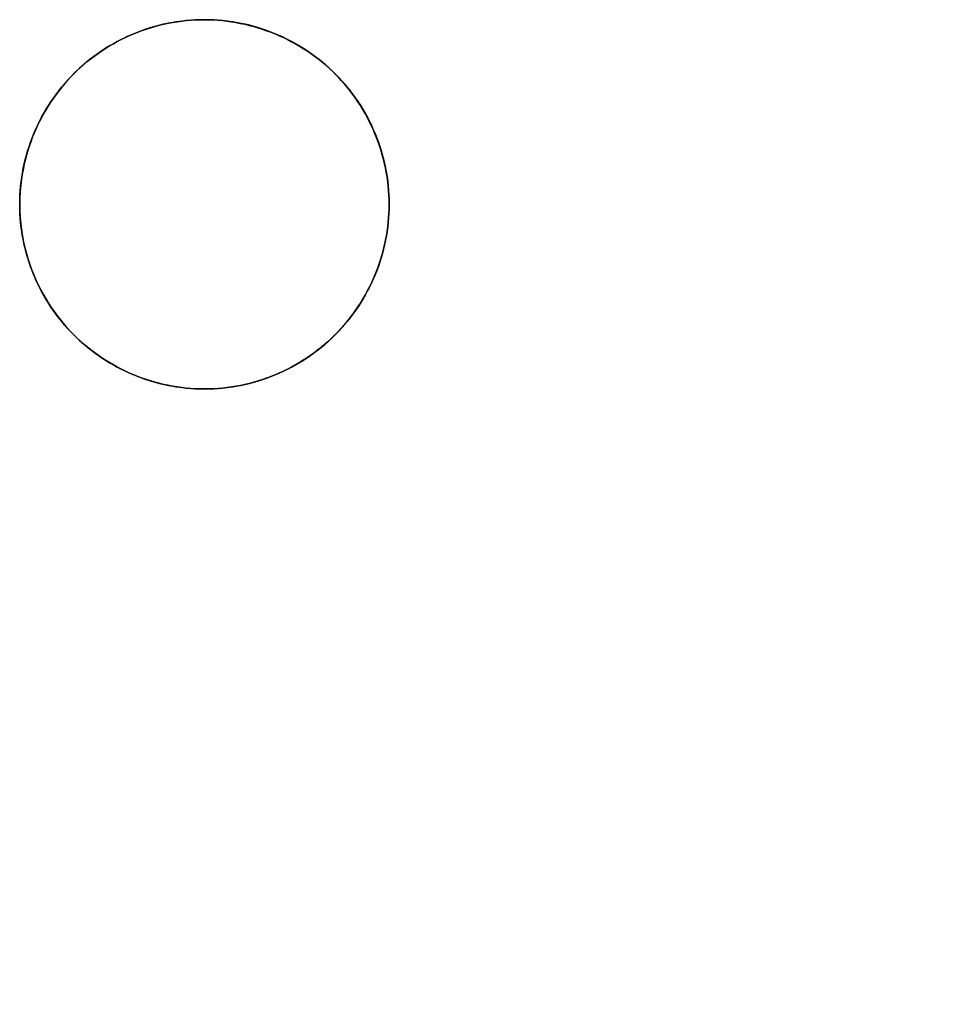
# Model space of a CAD drawing. Header units: millimetres. Extents: x -88 to 88, y -12 to 103.
# Tile 92 of 256: x -78.75 to -75, y 34.45 to 38.45. Entities that reach past the tile are written whole.
import ezdxf

# ---------------------------------------------------------------- set-up
doc = ezdxf.new("R2010")
doc.units = ezdxf.units.MM
doc.layers.add('TOP', color=7, linetype='Continuous', true_color=0xc80000)

msp = doc.modelspace()

# ---------------------------------------------------------------- linework, layer by layer
at = {"layer": 'TOP', "color": 254, "true_color": 0xcad1ee}
for points in [[(-77.25, 37.7), (-77.2504, 37.7259), (-77.2518, 37.7517), (-77.254, 37.7775), (-77.2571, 37.8032), (-77.2611, 37.8288), (-77.266, 37.8542), (-77.2718, 37.8795), (-77.2784, 37.9045), (-77.2859, 37.9293), (-77.2943, 37.9538), (-77.3034, 37.978), (-77.3134, 38.0019), (-77.3243, 38.0254), (-77.3359, 38.0485), (-77.3483, 38.0713), (-77.3615, 38.0935), (-77.3755, 38.1153), (-77.3902, 38.1366), (-77.4056, 38.1574), (-77.4218, 38.1777), (-77.4386, 38.1973), (-77.4561, 38.2164), (-77.4743, 38.2349), (-77.493, 38.2527), (-77.5124, 38.2699), (-77.5324, 38.2864), (-77.5529, 38.3022), (-77.574, 38.3172), (-77.5955, 38.3316), (-77.6176, 38.3452), (-77.64, 38.358), (-77.663, 38.37), (-77.6863, 38.3812), (-77.71, 38.3917), (-77.734, 38.4013), (-77.7584, 38.41), (-77.7831, 38.4179), (-77.808, 38.425), (-77.8331, 38.4312), (-77.8584, 38.4365), (-77.884, 38.441), (-77.9096, 38.4445), (-77.9353, 38.4472), (-77.9612, 38.449), (-77.9871, 38.4499), (-78.0129, 38.4499), (-78.0388, 38.449), (-78.0647, 38.4472), (-78.0904, 38.4445), (-78.116, 38.441), (-78.1416, 38.4365), (-78.1669, 38.4312), (-78.192, 38.425), (-78.2169, 38.4179), (-78.2416, 38.41), (-78.266, 38.4013), (-78.29, 38.3917), (-78.3137, 38.3812), (-78.337, 38.37), (-78.36, 38.358), (-78.3824, 38.3452), (-78.4045, 38.3316), (-78.426, 38.3172), (-78.4471, 38.3022), (-78.4676, 38.2864), (-78.4876, 38.2699), (-78.507, 38.2527), (-78.5257, 38.2349), (-78.5439, 38.2164), (-78.5614, 38.1973), (-78.5782, 38.1777), (-78.5944, 38.1574), (-78.6098, 38.1366), (-78.6245, 38.1153), (-78.6385, 38.0935), (-78.6517, 38.0713), (-78.6641, 38.0485), (-78.6757, 38.0254), (-78.6866, 38.0019), (-78.6966, 37.978), (-78.7057, 37.9538), (-78.7141, 37.9293), (-78.7216, 37.9045), (-78.7282, 37.8795), (-78.734, 37.8542), (-78.7389, 37.8288), (-78.7429, 37.8032), (-78.746, 37.7775), (-78.7482, 37.7517), (-78.7496, 37.7259), (-78.75, 37.7)], [(-78.75, 37.7), (-78.7496, 37.6741), (-78.7482, 37.6483), (-78.746, 37.6225), (-78.7429, 37.5968), (-78.7389, 37.5712), (-78.734, 37.5458), (-78.7282, 37.5205), (-78.7216, 37.4955), (-78.7141, 37.4707), (-78.7057, 37.4462), (-78.6966, 37.422), (-78.6866, 37.3981), (-78.6757, 37.3746), (-78.6641, 37.3515), (-78.6517, 37.3287), (-78.6385, 37.3065), (-78.6245, 37.2847), (-78.6098, 37.2634), (-78.5944, 37.2426), (-78.5782, 37.2223), (-78.5614, 37.2027), (-78.5439, 37.1836), (-78.5257, 37.1651), (-78.507, 37.1473), (-78.4876, 37.1301), (-78.4676, 37.1136), (-78.4471, 37.0978), (-78.426, 37.0828), (-78.4045, 37.0684), (-78.3824, 37.0548), (-78.36, 37.042), (-78.337, 37.03), (-78.3137, 37.0188), (-78.29, 37.0083), (-78.266, 36.9987), (-78.2416, 36.99), (-78.2169, 36.9821), (-78.192, 36.975), (-78.1669, 36.9688), (-78.1416, 36.9635), (-78.116, 36.959), (-78.0904, 36.9555), (-78.0647, 36.9528), (-78.0388, 36.951), (-78.0129, 36.9501), (-77.9871, 36.9501), (-77.9612, 36.951), (-77.9353, 36.9528), (-77.9096, 36.9555), (-77.884, 36.959), (-77.8584, 36.9635), (-77.8331, 36.9688), (-77.808, 36.975), (-77.7831, 36.9821), (-77.7584, 36.99), (-77.734, 36.9987), (-77.71, 37.0083), (-77.6863, 37.0188), (-77.663, 37.03), (-77.64, 37.042), (-77.6176, 37.0548), (-77.5955, 37.0684), (-77.574, 37.0828), (-77.5529, 37.0978), (-77.5324, 37.1136), (-77.5124, 37.1301), (-77.493, 37.1473), (-77.4743, 37.1651), (-77.4561, 37.1836), (-77.4386, 37.2027), (-77.4218, 37.2223), (-77.4056, 37.2426), (-77.3902, 37.2634), (-77.3755, 37.2847), (-77.3615, 37.3065), (-77.3483, 37.3287), (-77.3359, 37.3515), (-77.3243, 37.3746), (-77.3134, 37.3981), (-77.3034, 37.422), (-77.2943, 37.4462), (-77.2859, 37.4707), (-77.2784, 37.4955), (-77.2718, 37.5205), (-77.266, 37.5458), (-77.2611, 37.5712), (-77.2571, 37.5968), (-77.254, 37.6225), (-77.2518, 37.6483), (-77.2504, 37.6741), (-77.25, 37.7)]]:
    msp.add_lwpolyline(points, dxfattribs=at)
at = {"layer": 'TOP', "color": 254, "true_color": 0xcad1ee, "extrusion": (1, 0, 0)}
for points in [[(38.45, 13.0233), (36.95, 12.97)], [(38.45, 13.0234), (38.45, 13.3239)], [(36.95, 12.9701), (36.95, 13.2706)], [(34.45, 12.9994), (34.45, 13.2998)]]:
    msp.add_lwpolyline(points, dxfattribs=at)
at = {"layer": 'TOP', "color": 254, "true_color": 0xcad1ee, "extrusion": (-1.82246e-17, 1, 3.99875e-09)}
msp.add_lwpolyline([(78.75, 13.267), (78.75, 12.9666)], dxfattribs=at)
at = {"layer": 'TOP', "color": 254, "true_color": 0xcad1ee, "extrusion": (-9.45654e-07, 1, -3.79383e-08)}
msp.add_lwpolyline([(78.75, 12.9665), (77.25, 13.0267)], dxfattribs=at)
at = {"layer": 'TOP', "color": 254, "true_color": 0xcad1ee, "extrusion": (-3.29549e-17, 1, 5.42877e-09)}
msp.add_lwpolyline([(77.25, 13.0267), (77.25, 13.3272)], dxfattribs=at)
at = {"layer": 'TOP', "color": 254, "true_color": 0xcad1ee}
for points in [[(-77.25, 37.7, 13.0267), (-77.2502, 37.719, 13.0274), (-77.251, 37.7378, 13.028), (-77.2521, 37.7566, 13.0287), (-77.2538, 37.7752, 13.0293), (-77.2559, 37.7937, 13.0298), (-77.2584, 37.8121, 13.0304), (-77.2614, 37.8304, 13.0309), (-77.2648, 37.8485, 13.0314), (-77.2687, 37.8664, 13.0319), (-77.273, 37.8842, 13.0324), (-77.2777, 37.9018, 13.0328), (-77.2828, 37.9192, 13.0332), (-77.2883, 37.9365, 13.0336), (-77.2942, 37.9536, 13.034), (-77.3004, 37.9704, 13.0343), (-77.3071, 37.9871, 13.0347), (-77.3145, 38.0042, 13.035), (-77.3222, 38.0211, 13.0353), (-77.3304, 38.0378, 13.0355), (-77.3389, 38.0542, 13.0358), (-77.3478, 38.0704, 13.036), (-77.3572, 38.0863, 13.0362), (-77.3668, 38.102, 13.0364), (-77.3769, 38.1174, 13.0365), (-77.3873, 38.1325, 13.0366), (-77.398, 38.1474, 13.0367), (-77.4091, 38.162, 13.0368), (-77.4206, 38.1762, 13.0369), (-77.4324, 38.1902, 13.0369), (-77.4445, 38.2039, 13.0369), (-77.457, 38.2173, 13.0369), (-77.4697, 38.2304, 13.0368), (-77.4828, 38.2431, 13.0368), (-77.4962, 38.2556, 13.0367), (-77.5099, 38.2677, 13.0366), (-77.5239, 38.2795, 13.0364), (-77.5381, 38.2909, 13.0363), (-77.5527, 38.302, 13.0361), (-77.5676, 38.3128, 13.0359), (-77.5827, 38.3232, 13.0356), (-77.5981, 38.3332, 13.0354), (-77.6138, 38.3429, 13.0351), (-77.6297, 38.3522, 13.0348), (-77.6459, 38.3611, 13.0344), (-77.6623, 38.3697, 13.0341), (-77.679, 38.3778, 13.0337), (-77.6959, 38.3856, 13.0333), (-77.713, 38.3929, 13.0329), (-77.7297, 38.3996, 13.0325), (-77.7465, 38.4059, 13.032), (-77.7636, 38.4118, 13.0315), (-77.7809, 38.4173, 13.031), (-77.7983, 38.4224, 13.0305), (-77.816, 38.4271, 13.03), (-77.8338, 38.4313, 13.0294), (-77.8517, 38.4352, 13.0288), (-77.8698, 38.4386, 13.0282), (-77.8881, 38.4416, 13.0276), (-77.9065, 38.4441, 13.027), (-77.925, 38.4462, 13.0263), (-77.9436, 38.4479, 13.0256), (-77.9624, 38.4491, 13.0249), (-77.9813, 38.4498, 13.0242), (-78.0003, 38.45, 13.0234), (-78.0187, 38.4498, 13.0227), (-78.0371, 38.4491, 13.0219), (-78.0554, 38.4479, 13.0211), (-78.0738, 38.4463, 13.0203), (-78.0921, 38.4443, 13.0195), (-78.1103, 38.4418, 13.0187), (-78.1285, 38.4389, 13.0179), (-78.1466, 38.4355, 13.017), (-78.1646, 38.4317, 13.0162), (-78.1825, 38.4274, 13.0153), (-78.2003, 38.4227, 13.0144), (-78.218, 38.4176, 13.0135), (-78.2355, 38.412, 13.0126), (-78.2529, 38.4061, 13.0117), (-78.2702, 38.3997, 13.0108), (-78.2872, 38.3928, 13.0098), (-78.3041, 38.3856, 13.0089), (-78.3209, 38.3779, 13.008), (-78.3374, 38.3698, 13.007), (-78.3537, 38.3613, 13.0061), (-78.3698, 38.3524, 13.0051), (-78.3857, 38.3432, 13.0041), (-78.4014, 38.3335, 13.0031), (-78.4168, 38.3235, 13.0022), (-78.432, 38.313, 13.0012), (-78.4469, 38.3023, 13.0002), (-78.4615, 38.2911, 12.9992), (-78.4759, 38.2796, 12.9982), (-78.49, 38.2678, 12.9972), (-78.5038, 38.2556, 12.9963), (-78.5173, 38.2431, 12.9953), (-78.5304, 38.2302, 12.9943), (-78.5433, 38.2171, 12.9933), (-78.5558, 38.2036, 12.9923), (-78.568, 38.1898, 12.9913), (-78.5798, 38.1757, 12.9903), (-78.5913, 38.1613, 12.9894), (-78.6024, 38.1467, 12.9884), (-78.6132, 38.1318, 12.9874), (-78.6236, 38.1166, 12.9865), (-78.6336, 38.1012, 12.9855), (-78.6433, 38.0855, 12.9846), (-78.6526, 38.0696, 12.9836), (-78.6614, 38.0535, 12.9827), (-78.6699, 38.0372, 12.9818), (-78.678, 38.0206, 12.9809), (-78.6857, 38.0039, 12.98), (-78.6929, 37.987, 12.9791), (-78.6998, 37.9699, 12.9782), (-78.7062, 37.9526, 12.9773), (-78.7121, 37.9352, 12.9765), (-78.7177, 37.9177, 12.9756), (-78.7228, 37.9, 12.9748), (-78.7275, 37.8822, 12.974), (-78.7317, 37.8643, 12.9731), (-78.7355, 37.8463, 12.9723), (-78.7389, 37.8282, 12.9716), (-78.7418, 37.81, 12.9708), (-78.7443, 37.7918, 12.9701), (-78.7464, 37.7735, 12.9693), (-78.748, 37.7552, 12.9686), (-78.7491, 37.7368, 12.9679), (-78.7498, 37.7184, 12.9672), (-78.75, 37.7, 12.9666)], [(-78.75, 37.7, 13.267), (-78.7498, 37.7184, 13.2677), (-78.7491, 37.7368, 13.2683), (-78.748, 37.7552, 13.269), (-78.7464, 37.7735, 13.2698), (-78.7443, 37.7918, 13.2705), (-78.7418, 37.81, 13.2712), (-78.7389, 37.8282, 13.272), (-78.7355, 37.8463, 13.2728), (-78.7317, 37.8643, 13.2736), (-78.7275, 37.8822, 13.2744), (-78.7228, 37.9, 13.2752), (-78.7177, 37.9177, 13.276), (-78.7121, 37.9352, 13.2769), (-78.7062, 37.9526, 13.2778), (-78.6998, 37.9699, 13.2786), (-78.6929, 37.987, 13.2795), (-78.6857, 38.0039, 13.2804), (-78.678, 38.0206, 13.2813), (-78.6699, 38.0372, 13.2822), (-78.6614, 38.0535, 13.2831), (-78.6526, 38.0696, 13.2841), (-78.6433, 38.0855, 13.285), (-78.6336, 38.1012, 13.286), (-78.6236, 38.1166, 13.2869), (-78.6132, 38.1318, 13.2879), (-78.6024, 38.1467, 13.2888), (-78.5913, 38.1614, 13.2898), (-78.5798, 38.1757, 13.2908), (-78.5679, 38.1898, 13.2918), (-78.5558, 38.2036, 13.2927), (-78.5432, 38.2171, 13.2937), (-78.5304, 38.2303, 13.2947), (-78.5172, 38.2431, 13.2957), (-78.5037, 38.2556, 13.2967), (-78.49, 38.2678, 13.2977), (-78.4759, 38.2797, 13.2987), (-78.4615, 38.2911, 13.2997), (-78.4469, 38.3023, 13.3006), (-78.432, 38.3131, 13.3016), (-78.4168, 38.3235, 13.3026), (-78.4014, 38.3335, 13.3036), (-78.3857, 38.3432, 13.3046), (-78.3698, 38.3524, 13.3055), (-78.3537, 38.3613, 13.3065), (-78.3374, 38.3698, 13.3074), (-78.3209, 38.3779, 13.3084), (-78.3041, 38.3856, 13.3093), (-78.2872, 38.3928, 13.3103), (-78.2702, 38.3997, 13.3112), (-78.2529, 38.4061, 13.3121), (-78.2355, 38.412, 13.313), (-78.218, 38.4176, 13.3139), (-78.2003, 38.4227, 13.3148), (-78.1825, 38.4274, 13.3157), (-78.1646, 38.4317, 13.3166), (-78.1466, 38.4355, 13.3175), (-78.1285, 38.4389, 13.3183), (-78.1103, 38.4418, 13.3191), (-78.0921, 38.4443, 13.32), (-78.0738, 38.4463, 13.3208), (-78.0555, 38.4479, 13.3216), (-78.0371, 38.4491, 13.3223), (-78.0187, 38.4498, 13.3231), (-78.0003, 38.45, 13.3239), (-77.9813, 38.4498, 13.3246), (-77.9625, 38.4491, 13.3253), (-77.9437, 38.4479, 13.326), (-77.9251, 38.4463, 13.3267), (-77.9066, 38.4442, 13.3274), (-77.8882, 38.4416, 13.328), (-77.8699, 38.4386, 13.3287), (-77.8518, 38.4352, 13.3293), (-77.8339, 38.4314, 13.3299), (-77.8161, 38.4271, 13.3304), (-77.7985, 38.4224, 13.3309), (-77.7811, 38.4173, 13.3315), (-77.7638, 38.4118, 13.332), (-77.7468, 38.406, 13.3324), (-77.7299, 38.3997, 13.3329), (-77.7132, 38.393, 13.3333), (-77.6961, 38.3857, 13.3337), (-77.6792, 38.3779, 13.3341), (-77.6625, 38.3698, 13.3345), (-77.6461, 38.3612, 13.3349), (-77.6299, 38.3523, 13.3352), (-77.614, 38.343, 13.3355), (-77.5983, 38.3334, 13.3358), (-77.5829, 38.3233, 13.336), (-77.5677, 38.3129, 13.3363), (-77.5529, 38.3022, 13.3365), (-77.5383, 38.2911, 13.3367), (-77.524, 38.2796, 13.3368), (-77.51, 38.2678, 13.337), (-77.4963, 38.2557, 13.3371), (-77.4829, 38.2433, 13.3372), (-77.4699, 38.2305, 13.3373), (-77.4571, 38.2175, 13.3373), (-77.4446, 38.2041, 13.3373), (-77.4325, 38.1904, 13.3373), (-77.4207, 38.1764, 13.3373), (-77.4093, 38.1621, 13.3372), (-77.3982, 38.1476, 13.3372), (-77.3874, 38.1327, 13.3371), (-77.377, 38.1176, 13.3369), (-77.3669, 38.1022, 13.3368), (-77.3573, 38.0865, 13.3366), (-77.348, 38.0706, 13.3364), (-77.339, 38.0544, 13.3362), (-77.3305, 38.038, 13.336), (-77.3223, 38.0213, 13.3357), (-77.3146, 38.0044, 13.3354), (-77.3072, 37.9873, 13.3351), (-77.3005, 37.9706, 13.3348), (-77.2942, 37.9538, 13.3344), (-77.2883, 37.9367, 13.334), (-77.2828, 37.9194, 13.3336), (-77.2777, 37.902, 13.3332), (-77.273, 37.8843, 13.3328), (-77.2687, 37.8665, 13.3323), (-77.2649, 37.8486, 13.3318), (-77.2614, 37.8305, 13.3313), (-77.2584, 37.8122, 13.3308), (-77.2559, 37.7938, 13.3303), (-77.2538, 37.7753, 13.3297), (-77.2521, 37.7566, 13.3291), (-77.251, 37.7379, 13.3285), (-77.2502, 37.719, 13.3278), (-77.25, 37.7, 13.3272)], [(-77.25, 37.7, 13.0267), (-77.2502, 37.7184, 13.0274), (-77.2509, 37.7369, 13.028), (-77.2521, 37.7553, 13.0286), (-77.2537, 37.7736, 13.0292), (-77.2558, 37.7919, 13.0298), (-77.2583, 37.8101, 13.0303), (-77.2613, 37.8283, 13.0308), (-77.2648, 37.8463, 13.0313), (-77.2686, 37.8643, 13.0318), (-77.2729, 37.8822, 13.0323), (-77.2777, 37.9, 13.0327), (-77.2828, 37.9176, 13.0332), (-77.2884, 37.9351, 13.0336), (-77.2944, 37.9525, 13.0339), (-77.3008, 37.9697, 13.0343), (-77.3077, 37.9868, 13.0346), (-77.3149, 38.0037, 13.0349), (-77.3225, 38.0204, 13.0352), (-77.3306, 38.037, 13.0355), (-77.339, 38.0533, 13.0357), (-77.3479, 38.0694, 13.036), (-77.3571, 38.0853, 13.0362), (-77.3667, 38.101, 13.0363), (-77.3767, 38.1165, 13.0365), (-77.387, 38.1317, 13.0366), (-77.3978, 38.1466, 13.0367), (-77.4088, 38.1613, 13.0368), (-77.4203, 38.1757, 13.0369), (-77.4321, 38.1898, 13.0369), (-77.4443, 38.2036, 13.0369), (-77.4568, 38.2172, 13.0369), (-77.4697, 38.2304, 13.0368), (-77.4829, 38.2432, 13.0368), (-77.4964, 38.2558, 13.0367), (-77.5103, 38.2679, 13.0366), (-77.5244, 38.2798, 13.0364), (-77.5388, 38.2912, 13.0362), (-77.5535, 38.3023, 13.0361), (-77.5684, 38.313, 13.0358), (-77.5836, 38.3234, 13.0356), (-77.5991, 38.3334, 13.0353), (-77.6147, 38.343, 13.035), (-77.6307, 38.3522, 13.0347), (-77.6468, 38.361, 13.0344), (-77.6631, 38.3694, 13.0341), (-77.6797, 38.3775, 13.0337), (-77.6964, 38.3851, 13.0333), (-77.7133, 38.3924, 13.0329), (-77.7304, 38.3992, 13.0324), (-77.7476, 38.4056, 13.032), (-77.765, 38.4116, 13.0315), (-77.7825, 38.4172, 13.031), (-77.8001, 38.4224, 13.0305), (-77.8179, 38.4271, 13.0299), (-77.8358, 38.4314, 13.0294), (-77.8538, 38.4352, 13.0288), (-77.8718, 38.4387, 13.0282), (-77.89, 38.4417, 13.0275), (-77.9082, 38.4442, 13.0269), (-77.9265, 38.4463, 13.0262), (-77.9448, 38.4479, 13.0256), (-77.9632, 38.4491, 13.0249), (-77.9816, 38.4498, 13.0242), (-78.0001, 38.45, 13.0234), (-78.0185, 38.4498, 13.0227), (-78.0369, 38.4491, 13.0219), (-78.0553, 38.448, 13.0211), (-78.0736, 38.4464, 13.0204), (-78.0919, 38.4444, 13.0195), (-78.1101, 38.4419, 13.0187), (-78.1283, 38.439, 13.0179), (-78.1463, 38.4356, 13.017), (-78.1643, 38.4318, 13.0162), (-78.1822, 38.4275, 13.0153), (-78.1999, 38.4229, 13.0144), (-78.2176, 38.4177, 13.0135), (-78.2351, 38.4122, 13.0126), (-78.2525, 38.4062, 13.0117), (-78.2698, 38.3998, 13.0108), (-78.2869, 38.3929, 13.0099), (-78.3038, 38.3857, 13.0089), (-78.3205, 38.378, 13.008), (-78.3371, 38.37, 13.007), (-78.3534, 38.3615, 13.0061), (-78.3695, 38.3526, 13.0051), (-78.3854, 38.3433, 13.0041), (-78.4011, 38.3337, 13.0032), (-78.4165, 38.3236, 13.0022), (-78.4317, 38.3132, 13.0012), (-78.4466, 38.3024, 13.0002), (-78.4613, 38.2913, 12.9992), (-78.4757, 38.2798, 12.9982), (-78.4898, 38.268, 12.9973), (-78.5036, 38.2558, 12.9963), (-78.517, 38.2433, 12.9953), (-78.5302, 38.2305, 12.9943), (-78.543, 38.2173, 12.9933), (-78.5555, 38.2038, 12.9923), (-78.5676, 38.19, 12.9913), (-78.5794, 38.1759, 12.9904), (-78.5909, 38.1615, 12.9894), (-78.6019, 38.1469, 12.9884), (-78.6127, 38.1319, 12.9875), (-78.623, 38.1167, 12.9865), (-78.633, 38.1012, 12.9855), (-78.6426, 38.0855, 12.9846), (-78.6518, 38.0696, 12.9837), (-78.6606, 38.0534, 12.9827), (-78.6691, 38.037, 12.9818), (-78.6771, 38.0205, 12.9809), (-78.6848, 38.0037, 12.98), (-78.6921, 37.9868, 12.9791), (-78.6989, 37.9697, 12.9782), (-78.7054, 37.9524, 12.9773), (-78.7114, 37.935, 12.9765), (-78.717, 37.9174, 12.9756), (-78.7222, 37.8997, 12.9748), (-78.7269, 37.882, 12.974), (-78.7313, 37.8641, 12.9731), (-78.7351, 37.8461, 12.9723), (-78.7386, 37.828, 12.9716), (-78.7416, 37.8098, 12.9708), (-78.7441, 37.7916, 12.97), (-78.7462, 37.7734, 12.9693), (-78.7479, 37.7551, 12.9686), (-78.7491, 37.7367, 12.9679), (-78.7498, 37.7184, 12.9672), (-78.75, 37.7, 12.9666)], [(-78.75, 37.7, 13.267), (-78.7498, 37.7184, 13.2677), (-78.7491, 37.7368, 13.2683), (-78.748, 37.7551, 13.269), (-78.7464, 37.7735, 13.2697), (-78.7443, 37.7918, 13.2705), (-78.7418, 37.81, 13.2712), (-78.7389, 37.8282, 13.272), (-78.7356, 37.8463, 13.2728), (-78.7317, 37.8643, 13.2736), (-78.7275, 37.8822, 13.2744), (-78.7228, 37.9, 13.2752), (-78.7177, 37.9176, 13.276), (-78.7122, 37.9352, 13.2769), (-78.7062, 37.9526, 13.2777), (-78.6998, 37.9698, 13.2786), (-78.693, 37.9869, 13.2795), (-78.6857, 38.0039, 13.2804), (-78.678, 38.0207, 13.2813), (-78.6699, 38.0372, 13.2822), (-78.6614, 38.0536, 13.2831), (-78.6526, 38.0697, 13.2841), (-78.6433, 38.0856, 13.285), (-78.6337, 38.1012, 13.286), (-78.6237, 38.1166, 13.2869), (-78.6133, 38.1318, 13.2879), (-78.6025, 38.1466, 13.2888), (-78.5914, 38.1613, 13.2898), (-78.5799, 38.1756, 13.2908), (-78.5681, 38.1897, 13.2917), (-78.5559, 38.2035, 13.2927), (-78.5433, 38.217, 13.2937), (-78.5304, 38.2303, 13.2947), (-78.5172, 38.2432, 13.2957), (-78.5037, 38.2557, 13.2967), (-78.4899, 38.2679, 13.2977), (-78.4758, 38.2798, 13.2987), (-78.4614, 38.2913, 13.2997), (-78.4468, 38.3024, 13.3006), (-78.4319, 38.3132, 13.3016), (-78.4168, 38.3236, 13.3026), (-78.4014, 38.3336, 13.3036), (-78.3857, 38.3432, 13.3046), (-78.3699, 38.3525, 13.3055), (-78.3538, 38.3613, 13.3065), (-78.3374, 38.3698, 13.3075), (-78.3209, 38.3779, 13.3084), (-78.3041, 38.3856, 13.3094), (-78.2871, 38.3929, 13.3103), (-78.27, 38.3997, 13.3112), (-78.2528, 38.4061, 13.3121), (-78.2354, 38.4121, 13.3131), (-78.2179, 38.4176, 13.314), (-78.2002, 38.4227, 13.3149), (-78.1824, 38.4274, 13.3157), (-78.1645, 38.4317, 13.3166), (-78.1465, 38.4355, 13.3175), (-78.1284, 38.4389, 13.3183), (-78.1102, 38.4418, 13.3191), (-78.092, 38.4443, 13.32), (-78.0737, 38.4463, 13.3208), (-78.0554, 38.4479, 13.3216), (-78.037, 38.4491, 13.3223), (-78.0187, 38.4498, 13.3231), (-78.0003, 38.45, 13.3239), (-77.9819, 38.4498, 13.3246), (-77.9635, 38.4491, 13.3253), (-77.9452, 38.4479, 13.326), (-77.9269, 38.4463, 13.3267), (-77.9086, 38.4442, 13.3273), (-77.8904, 38.4416, 13.328), (-77.8722, 38.4386, 13.3286), (-77.8542, 38.4352, 13.3292), (-77.8361, 38.4313, 13.3298), (-77.8182, 38.427, 13.3303), (-77.8004, 38.4222, 13.3309), (-77.7828, 38.417, 13.3314), (-77.7652, 38.4114, 13.3319), (-77.7478, 38.4054, 13.3324), (-77.7305, 38.399, 13.3328), (-77.7134, 38.3921, 13.3333), (-77.6964, 38.3848, 13.3337), (-77.6796, 38.3772, 13.3341), (-77.6631, 38.3691, 13.3345), (-77.6467, 38.3607, 13.3348), (-77.6305, 38.3518, 13.3352), (-77.6146, 38.3426, 13.3355), (-77.5988, 38.333, 13.3358), (-77.5834, 38.323, 13.336), (-77.5681, 38.3127, 13.3363), (-77.5532, 38.302, 13.3365), (-77.5385, 38.2909, 13.3367), (-77.5241, 38.2795, 13.3368), (-77.51, 38.2677, 13.337), (-77.4962, 38.2555, 13.3371), (-77.4827, 38.243, 13.3372), (-77.4696, 38.2302, 13.3373), (-77.4567, 38.217, 13.3373), (-77.4442, 38.2036, 13.3373), (-77.432, 38.1898, 13.3373), (-77.4202, 38.1757, 13.3373), (-77.4087, 38.1613, 13.3372), (-77.3976, 38.1466, 13.3372), (-77.3868, 38.1317, 13.3371), (-77.3764, 38.1165, 13.3369), (-77.3663, 38.1011, 13.3368), (-77.3567, 38.0854, 13.3366), (-77.3474, 38.0695, 13.3364), (-77.3385, 38.0534, 13.3362), (-77.33, 38.0371, 13.336), (-77.322, 38.0205, 13.3357), (-77.3143, 38.0038, 13.3354), (-77.3071, 37.9869, 13.3351), (-77.3002, 37.9698, 13.3347), (-77.2938, 37.9525, 13.3344), (-77.2878, 37.9351, 13.334), (-77.2822, 37.9175, 13.3336), (-77.2771, 37.8999, 13.3332), (-77.2724, 37.8821, 13.3327), (-77.2682, 37.8642, 13.3323), (-77.2644, 37.8463, 13.3318), (-77.261, 37.8282, 13.3313), (-77.2581, 37.8101, 13.3307), (-77.2556, 37.7919, 13.3302), (-77.2536, 37.7736, 13.3296), (-77.252, 37.7553, 13.329), (-77.2509, 37.7369, 13.3284), (-77.2502, 37.7185, 13.3278), (-77.25, 37.7, 13.3272)], [(-78.75, 37.7, 12.9666), (-78.7498, 37.6816, 12.9659), (-78.7491, 37.6632, 12.9653), (-78.748, 37.6448, 12.9647), (-78.7464, 37.6265, 12.9641), (-78.7443, 37.6082, 12.9635), (-78.7418, 37.5899, 12.963), (-78.7389, 37.5718, 12.9625), (-78.7355, 37.5537, 12.962), (-78.7317, 37.5357, 12.9615), (-78.7275, 37.5177, 12.961), (-78.7228, 37.4999, 12.9606), (-78.7177, 37.4823, 12.9602), (-78.7121, 37.4647, 12.9598), (-78.7061, 37.4473, 12.9594), (-78.6997, 37.43, 12.959), (-78.6929, 37.4129, 12.9587), (-78.6856, 37.396, 12.9584), (-78.678, 37.3793, 12.9581), (-78.6699, 37.3627, 12.9579), (-78.6614, 37.3464, 12.9576), (-78.6525, 37.3303, 12.9574), (-78.6432, 37.3144, 12.9572), (-78.6336, 37.2987, 12.957), (-78.6235, 37.2833, 12.9569), (-78.6131, 37.2681, 12.9568), (-78.6023, 37.2532, 12.9567), (-78.5912, 37.2385, 12.9566), (-78.5797, 37.2241, 12.9565), (-78.5678, 37.21, 12.9565), (-78.5556, 37.1962, 12.9565), (-78.5431, 37.1827, 12.9565), (-78.5302, 37.1696, 12.9566), (-78.517, 37.1567, 12.9567), (-78.5035, 37.1442, 12.9568), (-78.4897, 37.132, 12.9569), (-78.4756, 37.1201, 12.9571), (-78.4612, 37.1086, 12.9572), (-78.4466, 37.0975, 12.9574), (-78.4316, 37.0867, 12.9576), (-78.4165, 37.0763, 12.9579), (-78.401, 37.0663, 12.9582), (-78.3853, 37.0566, 12.9585), (-78.3694, 37.0473, 12.9588), (-78.3533, 37.0385, 12.9591), (-78.337, 37.03, 12.9595), (-78.3204, 37.0219, 12.9598), (-78.3037, 37.0142, 12.9603), (-78.2868, 37.007, 12.9607), (-78.2697, 37.0002, 12.9611), (-78.2524, 36.9938, 12.9616), (-78.235, 36.9878, 12.9621), (-78.2174, 36.9822, 12.9626), (-78.1998, 36.9771, 12.9631), (-78.182, 36.9724, 12.9637), (-78.164, 36.9682, 12.9642), (-78.146, 36.9644, 12.9648), (-78.1279, 36.961, 12.9654), (-78.1098, 36.9581, 12.966), (-78.0915, 36.9556, 12.9667), (-78.0732, 36.9536, 12.9673), (-78.0549, 36.952, 12.968), (-78.0365, 36.9509, 12.9687), (-78.0181, 36.9502, 12.9694), (-77.9997, 36.95, 12.9702), (-77.9813, 36.9502, 12.9709), (-77.9629, 36.9509, 12.9717), (-77.9445, 36.9521, 12.9724), (-77.9262, 36.9537, 12.9732), (-77.9079, 36.9557, 12.974), (-77.8897, 36.9582, 12.9749), (-77.8715, 36.9611, 12.9757), (-77.8534, 36.9645, 12.9765), (-77.8354, 36.9683, 12.9774), (-77.8175, 36.9726, 12.9783), (-77.7997, 36.9773, 12.9791), (-77.782, 36.9824, 12.98), (-77.7645, 36.988, 12.9809), (-77.7471, 36.9939, 12.9818), (-77.7298, 37.0003, 12.9828), (-77.7128, 37.0072, 12.9837), (-77.6959, 37.0144, 12.9846), (-77.6791, 37.0221, 12.9856), (-77.6626, 37.0302, 12.9865), (-77.6463, 37.0387, 12.9875), (-77.6302, 37.0476, 12.9884), (-77.6143, 37.0568, 12.9894), (-77.5986, 37.0665, 12.9903), (-77.5832, 37.0765, 12.9913), (-77.568, 37.0869, 12.9923), (-77.5531, 37.0977, 12.9933), (-77.5385, 37.1089, 12.9942), (-77.5241, 37.1203, 12.9952), (-77.51, 37.1322, 12.9962), (-77.4962, 37.1444, 12.9972), (-77.4828, 37.1569, 12.9982), (-77.4696, 37.1697, 12.9992), (-77.4568, 37.1829, 13.0001), (-77.4442, 37.1964, 13.0011), (-77.4321, 37.2102, 13.0021), (-77.4202, 37.2243, 13.0031), (-77.4087, 37.2387, 13.004), (-77.3976, 37.2533, 13.005), (-77.3868, 37.2682, 13.0059), (-77.3764, 37.2834, 13.0069), (-77.3664, 37.2988, 13.0078), (-77.3567, 37.3145, 13.0088), (-77.3474, 37.3304, 13.0097), (-77.3386, 37.3465, 13.0106), (-77.3301, 37.3628, 13.0116), (-77.322, 37.3794, 13.0125), (-77.3143, 37.3961, 13.0134), (-77.3071, 37.413, 13.0143), (-77.3002, 37.4301, 13.0151), (-77.2938, 37.4474, 13.016), (-77.2879, 37.4648, 13.0169), (-77.2823, 37.4823, 13.0177), (-77.2772, 37.5, 13.0185), (-77.2725, 37.5178, 13.0194), (-77.2683, 37.5357, 13.0202), (-77.2645, 37.5537, 13.021), (-77.2611, 37.5718, 13.0217), (-77.2582, 37.59, 13.0225), (-77.2557, 37.6082, 13.0232), (-77.2536, 37.6265, 13.024), (-77.252, 37.6448, 13.0247), (-77.2509, 37.6632, 13.0254), (-77.2502, 37.6816, 13.0261), (-77.25, 37.7, 13.0267)], [(-77.25, 37.7, 13.3272), (-77.2502, 37.6816, 13.3265), (-77.2509, 37.6632, 13.3258), (-77.252, 37.6448, 13.3251), (-77.2536, 37.6265, 13.3244), (-77.2557, 37.6082, 13.3237), (-77.2582, 37.59, 13.3229), (-77.2611, 37.5718, 13.3222), (-77.2645, 37.5537, 13.3214), (-77.2683, 37.5357, 13.3206), (-77.2725, 37.5178, 13.3198), (-77.2772, 37.5, 13.319), (-77.2823, 37.4823, 13.3181), (-77.2879, 37.4648, 13.3173), (-77.2938, 37.4474, 13.3164), (-77.3002, 37.4301, 13.3156), (-77.3071, 37.413, 13.3147), (-77.3143, 37.3961, 13.3138), (-77.322, 37.3794, 13.3129), (-77.3301, 37.3628, 13.312), (-77.3386, 37.3465, 13.3111), (-77.3474, 37.3304, 13.3101), (-77.3567, 37.3145, 13.3092), (-77.3664, 37.2988, 13.3083), (-77.3764, 37.2834, 13.3073), (-77.3868, 37.2682, 13.3064), (-77.3976, 37.2533, 13.3054), (-77.4087, 37.2387, 13.3045), (-77.4202, 37.2243, 13.3035), (-77.432, 37.2102, 13.3025), (-77.4442, 37.1964, 13.3015), (-77.4567, 37.1829, 13.3006), (-77.4696, 37.1698, 13.2996), (-77.4827, 37.1569, 13.2986), (-77.4962, 37.1444, 13.2976), (-77.51, 37.1322, 13.2966), (-77.5241, 37.1204, 13.2957), (-77.5385, 37.1089, 13.2947), (-77.5531, 37.0977, 13.2937), (-77.568, 37.087, 13.2927), (-77.5832, 37.0765, 13.2917), (-77.5986, 37.0665, 13.2908), (-77.6143, 37.0568, 13.2898), (-77.6302, 37.0476, 13.2888), (-77.6463, 37.0387, 13.2879), (-77.6626, 37.0302, 13.2869), (-77.6791, 37.0221, 13.286), (-77.6959, 37.0144, 13.2851), (-77.7128, 37.0072, 13.2841), (-77.7298, 37.0003, 13.2832), (-77.7471, 36.9939, 13.2823), (-77.7645, 36.988, 13.2814), (-77.782, 36.9824, 13.2805), (-77.7997, 36.9773, 13.2796), (-77.8175, 36.9726, 13.2787), (-77.8354, 36.9683, 13.2778), (-77.8534, 36.9645, 13.277), (-77.8715, 36.9611, 13.2761), (-77.8897, 36.9582, 13.2753), (-77.9079, 36.9557, 13.2745), (-77.9262, 36.9537, 13.2737), (-77.9445, 36.9521, 13.2729), (-77.9629, 36.9509, 13.2721), (-77.9813, 36.9502, 13.2713), (-77.9997, 36.95, 13.2706), (-78.0187, 36.9502, 13.2698), (-78.0375, 36.9509, 13.2691), (-78.0563, 36.9521, 13.2684), (-78.0749, 36.9537, 13.2677), (-78.0934, 36.9558, 13.267), (-78.1118, 36.9584, 13.2664), (-78.1301, 36.9614, 13.2658), (-78.1482, 36.9648, 13.2652), (-78.1661, 36.9686, 13.2646), (-78.1839, 36.9729, 13.264), (-78.2015, 36.9776, 13.2635), (-78.2189, 36.9827, 13.2629), (-78.2362, 36.9882, 13.2624), (-78.2532, 36.9941, 13.262), (-78.2701, 37.0003, 13.2615), (-78.2868, 37.007, 13.2611), (-78.3039, 37.0143, 13.2607), (-78.3208, 37.0221, 13.2602), (-78.3375, 37.0302, 13.2599), (-78.3539, 37.0388, 13.2595), (-78.3701, 37.0477, 13.2592), (-78.386, 37.057, 13.2589), (-78.4017, 37.0666, 13.2586), (-78.4171, 37.0767, 13.2583), (-78.4323, 37.0871, 13.2581), (-78.4471, 37.0978, 13.2578), (-78.4617, 37.1089, 13.2576), (-78.476, 37.1204, 13.2575), (-78.49, 37.1322, 13.2573), (-78.5037, 37.1443, 13.2572), (-78.5171, 37.1567, 13.2571), (-78.5301, 37.1695, 13.257), (-78.5429, 37.1826, 13.257), (-78.5554, 37.1959, 13.257), (-78.5675, 37.2096, 13.257), (-78.5793, 37.2236, 13.257), (-78.5907, 37.2379, 13.257), (-78.6018, 37.2524, 13.2571), (-78.6126, 37.2673, 13.2572), (-78.623, 37.2824, 13.2573), (-78.6331, 37.2978, 13.2574), (-78.6427, 37.3135, 13.2576), (-78.652, 37.3294, 13.2578), (-78.661, 37.3456, 13.258), (-78.6695, 37.362, 13.2582), (-78.6777, 37.3787, 13.2585), (-78.6854, 37.3956, 13.2588), (-78.6928, 37.4127, 13.2591), (-78.6995, 37.4294, 13.2594), (-78.7058, 37.4462, 13.2598), (-78.7117, 37.4633, 13.2601), (-78.7172, 37.4806, 13.2605), (-78.7223, 37.498, 13.2609), (-78.727, 37.5157, 13.2614), (-78.7313, 37.5335, 13.2618), (-78.7351, 37.5514, 13.2623), (-78.7386, 37.5695, 13.2628), (-78.7416, 37.5878, 13.2633), (-78.7441, 37.6062, 13.2639), (-78.7462, 37.6247, 13.2645), (-78.7479, 37.6434, 13.2651), (-78.749, 37.6621, 13.2657), (-78.7498, 37.681, 13.2663), (-78.75, 37.7, 13.267)], [(-78.75, 37.7, 12.9666), (-78.7498, 37.6816, 12.9659), (-78.7491, 37.6632, 12.9653), (-78.748, 37.6448, 12.9647), (-78.7464, 37.6265, 12.9641), (-78.7443, 37.6082, 12.9635), (-78.7418, 37.5899, 12.963), (-78.7389, 37.5718, 12.9624), (-78.7355, 37.5537, 12.9619), (-78.7317, 37.5356, 12.9615), (-78.7275, 37.5177, 12.961), (-78.7228, 37.4999, 12.9605), (-78.7177, 37.4822, 12.9601), (-78.7121, 37.4647, 12.9597), (-78.7061, 37.4473, 12.9594), (-78.6997, 37.43, 12.959), (-78.6929, 37.4129, 12.9587), (-78.6856, 37.3959, 12.9584), (-78.6779, 37.3792, 12.9581), (-78.6698, 37.3626, 12.9578), (-78.6614, 37.3463, 12.9576), (-78.6525, 37.3302, 12.9574), (-78.6433, 37.3143, 12.9572), (-78.6336, 37.2987, 12.957), (-78.6236, 37.2833, 12.9569), (-78.6132, 37.2682, 12.9567), (-78.6025, 37.2533, 12.9567), (-78.5913, 37.2387, 12.9566), (-78.5799, 37.2243, 12.9565), (-78.568, 37.2102, 12.9565), (-78.5558, 37.1964, 12.9565), (-78.5433, 37.1829, 12.9565), (-78.5304, 37.1697, 12.9566), (-78.5172, 37.1568, 12.9567), (-78.5037, 37.1443, 12.9568), (-78.4899, 37.1321, 12.9569), (-78.4758, 37.1202, 12.957), (-78.4614, 37.1087, 12.9572), (-78.4468, 37.0976, 12.9574), (-78.4319, 37.0868, 12.9576), (-78.4168, 37.0764, 12.9579), (-78.4014, 37.0664, 12.9581), (-78.3857, 37.0568, 12.9584), (-78.3698, 37.0475, 12.9587), (-78.3537, 37.0387, 12.9591), (-78.3374, 37.0302, 12.9594), (-78.3208, 37.0221, 12.9598), (-78.3041, 37.0144, 12.9602), (-78.2871, 37.0071, 12.9606), (-78.2701, 37.0003, 12.9611), (-78.2528, 36.9939, 12.9615), (-78.2354, 36.9879, 12.962), (-78.2179, 36.9824, 12.9625), (-78.2002, 36.9773, 12.9631), (-78.1824, 36.9726, 12.9636), (-78.1645, 36.9683, 12.9642), (-78.1464, 36.9645, 12.9648), (-78.1283, 36.9611, 12.9654), (-78.1102, 36.9582, 12.966), (-78.0919, 36.9557, 12.9667), (-78.0736, 36.9537, 12.9673), (-78.0553, 36.9521, 12.968), (-78.0369, 36.9509, 12.9687), (-78.0186, 36.9502, 12.9694), (-78.0002, 36.95, 12.9701), (-77.9818, 36.9502, 12.9709), (-77.9634, 36.9509, 12.9716), (-77.9451, 36.9521, 12.9724), (-77.9268, 36.9537, 12.9732), (-77.9085, 36.9558, 12.974), (-77.8903, 36.9584, 12.9748), (-77.8722, 36.9614, 12.9757), (-77.8541, 36.9648, 12.9765), (-77.8361, 36.9687, 12.9774), (-77.8182, 36.973, 12.9782), (-77.8004, 36.9778, 12.9791), (-77.7827, 36.983, 12.98), (-77.7652, 36.9886, 12.9809), (-77.7477, 36.9946, 12.9818), (-77.7305, 37.001, 12.9827), (-77.7134, 37.0079, 12.9837), (-77.6964, 37.0151, 12.9846), (-77.6797, 37.0228, 12.9856), (-77.6631, 37.0309, 12.9865), (-77.6467, 37.0393, 12.9875), (-77.6305, 37.0481, 12.9884), (-77.6146, 37.0574, 12.9894), (-77.5989, 37.067, 12.9903), (-77.5834, 37.0769, 12.9913), (-77.5682, 37.0873, 12.9923), (-77.5532, 37.098, 12.9933), (-77.5385, 37.1091, 12.9943), (-77.5241, 37.1205, 12.9952), (-77.51, 37.1323, 12.9962), (-77.4962, 37.1444, 12.9972), (-77.4828, 37.1569, 12.9982), (-77.4696, 37.1697, 12.9992), (-77.4568, 37.1829, 13.0001), (-77.4443, 37.1964, 13.0011), (-77.4321, 37.2102, 13.0021), (-77.4203, 37.2242, 13.0031), (-77.4088, 37.2386, 13.004), (-77.3976, 37.2533, 13.005), (-77.3869, 37.2682, 13.0059), (-77.3765, 37.2833, 13.0069), (-77.3664, 37.2988, 13.0078), (-77.3568, 37.3144, 13.0088), (-77.3475, 37.3303, 13.0097), (-77.3386, 37.3464, 13.0106), (-77.3301, 37.3627, 13.0116), (-77.3221, 37.3792, 13.0125), (-77.3144, 37.396, 13.0134), (-77.3071, 37.4129, 13.0143), (-77.3003, 37.43, 13.0151), (-77.2938, 37.4473, 13.016), (-77.2878, 37.4648, 13.0169), (-77.2823, 37.4823, 13.0177), (-77.2771, 37.5, 13.0185), (-77.2725, 37.5178, 13.0194), (-77.2682, 37.5356, 13.0202), (-77.2644, 37.5536, 13.021), (-77.261, 37.5717, 13.0217), (-77.2581, 37.5898, 13.0225), (-77.2556, 37.608, 13.0232), (-77.2536, 37.6263, 13.024), (-77.252, 37.6447, 13.0247), (-77.2509, 37.6631, 13.0254), (-77.2502, 37.6815, 13.0261), (-77.25, 37.7, 13.0267)], [(-77.25, 37.7, 13.3272), (-77.2502, 37.6816, 13.3265), (-77.2509, 37.6631, 13.3258), (-77.2521, 37.6448, 13.3251), (-77.2537, 37.6264, 13.3244), (-77.2558, 37.6081, 13.3237), (-77.2583, 37.5899, 13.3229), (-77.2613, 37.5717, 13.3222), (-77.2648, 37.5537, 13.3214), (-77.2686, 37.5357, 13.3206), (-77.2729, 37.5178, 13.3198), (-77.2776, 37.5001, 13.319), (-77.2828, 37.4824, 13.3181), (-77.2884, 37.4649, 13.3173), (-77.2944, 37.4475, 13.3164), (-77.3008, 37.4303, 13.3156), (-77.3076, 37.4132, 13.3147), (-77.3149, 37.3963, 13.3138), (-77.3225, 37.3796, 13.3129), (-77.3306, 37.3631, 13.312), (-77.339, 37.3467, 13.3111), (-77.3478, 37.3306, 13.3101), (-77.357, 37.3147, 13.3092), (-77.3667, 37.299, 13.3083), (-77.3766, 37.2836, 13.3073), (-77.387, 37.2684, 13.3064), (-77.3977, 37.2534, 13.3054), (-77.4088, 37.2387, 13.3045), (-77.4203, 37.2243, 13.3035), (-77.4321, 37.2102, 13.3025), (-77.4443, 37.1964, 13.3015), (-77.4568, 37.1829, 13.3006), (-77.4697, 37.1697, 13.2996), (-77.483, 37.1567, 13.2986), (-77.4966, 37.144, 13.2976), (-77.5105, 37.1317, 13.2966), (-77.5247, 37.1198, 13.2956), (-77.5391, 37.1083, 13.2946), (-77.5538, 37.0972, 13.2936), (-77.5687, 37.0864, 13.2927), (-77.5839, 37.076, 13.2917), (-77.5993, 37.066, 13.2907), (-77.615, 37.0564, 13.2898), (-77.6308, 37.0472, 13.2888), (-77.6469, 37.0383, 13.2878), (-77.6631, 37.0299, 13.2869), (-77.6796, 37.0219, 13.286), (-77.6962, 37.0143, 13.285), (-77.713, 37.0071, 13.2841), (-77.73, 37.0003, 13.2832), (-77.7472, 36.9939, 13.2823), (-77.7645, 36.9879, 13.2814), (-77.7819, 36.9824, 13.2805), (-77.7995, 36.9773, 13.2796), (-77.8172, 36.9726, 13.2787), (-77.8351, 36.9684, 13.2778), (-77.853, 36.9645, 13.277), (-77.8711, 36.9612, 13.2761), (-77.8893, 36.9582, 13.2753), (-77.9076, 36.9557, 13.2745), (-77.9259, 36.9537, 13.2737), (-77.9444, 36.9521, 13.2729), (-77.9629, 36.9509, 13.2721), (-77.9815, 36.9502, 13.2713), (-78.0001, 36.95, 13.2706), (-78.0185, 36.9502, 13.2698), (-78.0369, 36.9509, 13.2691), (-78.0553, 36.952, 13.2684), (-78.0737, 36.9536, 13.2677), (-78.0919, 36.9556, 13.2671), (-78.1101, 36.9581, 13.2664), (-78.1283, 36.961, 13.2658), (-78.1463, 36.9644, 13.2652), (-78.1643, 36.9682, 13.2646), (-78.1821, 36.9724, 13.2641), (-78.1999, 36.9771, 13.2635), (-78.2176, 36.9822, 13.263), (-78.2351, 36.9878, 13.2625), (-78.2525, 36.9938, 13.262), (-78.2698, 37.0002, 13.2615), (-78.2869, 37.0071, 13.2611), (-78.3038, 37.0143, 13.2606), (-78.3205, 37.022, 13.2602), (-78.3371, 37.03, 13.2599), (-78.3534, 37.0385, 13.2595), (-78.3695, 37.0474, 13.2592), (-78.3854, 37.0567, 13.2589), (-78.4011, 37.0663, 13.2586), (-78.4165, 37.0764, 13.2583), (-78.4317, 37.0868, 13.2581), (-78.4467, 37.0976, 13.2578), (-78.4613, 37.1087, 13.2577), (-78.4757, 37.1202, 13.2575), (-78.4898, 37.1321, 13.2573), (-78.5036, 37.1442, 13.2572), (-78.5171, 37.1567, 13.2571), (-78.5302, 37.1696, 13.257), (-78.5431, 37.1827, 13.257), (-78.5555, 37.1962, 13.257), (-78.5677, 37.21, 13.257), (-78.5795, 37.2241, 13.257), (-78.5909, 37.2385, 13.257), (-78.602, 37.2532, 13.2571), (-78.6127, 37.2681, 13.2572), (-78.623, 37.2833, 13.2573), (-78.633, 37.2988, 13.2575), (-78.6426, 37.3145, 13.2576), (-78.6518, 37.3305, 13.2578), (-78.6606, 37.3466, 13.2581), (-78.6691, 37.363, 13.2583), (-78.6772, 37.3796, 13.2586), (-78.6848, 37.3963, 13.2588), (-78.6921, 37.4133, 13.2591), (-78.6989, 37.4304, 13.2595), (-78.7054, 37.4477, 13.2598), (-78.7114, 37.4651, 13.2602), (-78.717, 37.4826, 13.2606), (-78.7222, 37.5003, 13.261), (-78.7269, 37.5181, 13.2615), (-78.7313, 37.536, 13.2619), (-78.7351, 37.554, 13.2624), (-78.7386, 37.572, 13.2629), (-78.7416, 37.5902, 13.2634), (-78.7441, 37.6084, 13.264), (-78.7462, 37.6267, 13.2645), (-78.7479, 37.645, 13.2651), (-78.7491, 37.6633, 13.2657), (-78.7498, 37.6816, 13.2663), (-78.75, 37.7, 13.267)]]:
    msp.add_polyline3d(points, dxfattribs=at)

doc.saveas('drawing.dxf')
